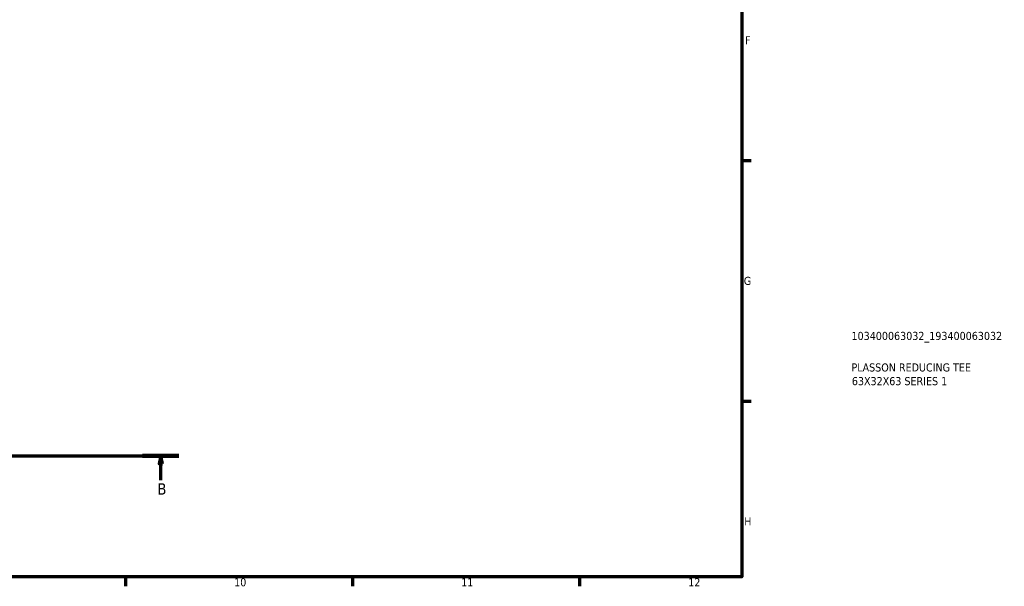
# Model space of a CAD drawing. Header units: millimetres. Extents: x 0 to 902, y 0 to 837.
# Tile 9 of 11: x 598 to 902, y 17 to 192. Entities that reach past the tile are written whole.
import ezdxf

# ---------------------------------------------------------------- set-up
doc = ezdxf.new("R2010")
doc.units = ezdxf.units.MM
doc.linetypes.add('CHAIN', pattern=[0.7087, 0.4724, -0.0591, 0.1181, -0.0591])
for name, color, linetype, lineweight in [('Border (ISO)', 7, 'Continuous', 70), ('Section Line (ISO)', 7, 'CHAIN', 70), ('Title (ISO)', 7, 'Continuous', 50)]:
    doc.layers.add(name, color=color, linetype=linetype, lineweight=lineweight)
doc.styles.add('Label Text (ISO)', font='tahoma.ttf')
doc.styles.add('Note Text (ISO)', font='tahoma.ttf')

# ---------------------------------------------------------------- blocks, each defined once
blk = doc.blocks.new('Borders Default Border')
at = {"layer": 'Border (ISO)'}
for p, q in [((821, 148.5), (823.9, 148.5)), ((821, 74.25), (823.9, 74.25)), ((630.75, 20), (630.75, 17.1)), ((700.83, 20), (700.83, 17.1)), ((770.92, 20), (770.92, 17.1))]:
    blk.add_line(p, q, dxfattribs=at)
at = {"layer": 'Border (ISO)', "flags": 128}
blk.add_lwpolyline([(20, 20), (20, 574), (821, 574), (821, 20), (20, 20)], dxfattribs=at)
at = {"layer": 'Border (ISO)', "color": 232, "true_color": 0xca0064, "char_height": 2.5, "attachment_point": 7, "style": 'Note Text (ISO)'}
for s, insert in [('F', (822, 184.38)), ('G', (821.61, 110.08)), ('H', (821.74, 35.88)), ('10', (664.29, 17.05)), ('11', (734.37, 17.1)), ('12', (804.46, 17.1))]:
    blk.add_mtext(s, dxfattribs=dict(at, insert=insert))
blk = doc.blocks.new('Title Blocks ISO')
at = {"layer": 'Title (ISO)', "color": 232, "true_color": 0xca0064, "style": 'Note Text (ISO)'}
for tag, p in [('PART_NUMBER_001', (33.84, 73.13)), ('DESCRIPTION_001', (33.84, 63.4)), ('DESCRIPTION_002', (33.95, 59.18))]:
    blk.add_attdef(tag, p, '', height=2.5, dxfattribs=at)
blk = doc.blocks.new('2dTransSection0')
at = {"layer": 'Section Line (ISO)', "linetype": 'CHAIN'}
blk.add_line((133.6, 57.4), (647.2, 57.4), dxfattribs=at)
at = {"layer": 'Section Line (ISO)', "linetype": 'Continuous', "lineweight": 140}
blk.add_line((636.05, 57.4), (647.2, 57.4), dxfattribs=at)
at = {"layer": 'Section Line (ISO)', "linetype": 'Continuous'}
for p, q in [((641.63, 57.4), (641.13, 54.9)), ((641.13, 54.9), (642.13, 54.9)), ((641.63, 54.9), (641.63, 57.4)), ((642.13, 54.9), (641.63, 57.4)), ((641.63, 49.91), (641.63, 54.9))]:
    blk.add_line(p, q, dxfattribs=at)
at = {"layer": 'Section Line (ISO)', "linetype": 'Continuous', "flags": 128}
blk.add_lwpolyline([(642.13, 54.9), (641.63, 57.4), (641.13, 54.9), (642.13, 54.9)], dxfattribs=at)
at = {"layer": 'Section Line (ISO)'}
blk.add_solid([(642.13, 54.9), (641.63, 57.4), (641.13, 54.9), (642.13, 54.9)], dxfattribs=at)
at = {"layer": 'Section Line (ISO)', "insert": (640.56, 45.4), "char_height": 3.5, "attachment_point": 7, "style": 'Label Text (ISO)'}
blk.add_mtext('B', dxfattribs=at)

msp = doc.modelspace()

# ---------------------------------------------------------------- block references
msp.add_blockref('Borders Default Border', (0, 0))
msp.add_blockref('Title Blocks ISO', (821, 20)).add_auto_attribs({'PART_NUMBER_001': '103400063032_193400063032', 'DESCRIPTION_001': 'PLASSON REDUCING TEE', 'DESCRIPTION_002': '63X32X63 SERIES 1'})
at = {"layer": 'Section Line (ISO)'}
msp.add_blockref('2dTransSection0', (0, 0), dxfattribs=at)

doc.saveas('drawing.dxf')
